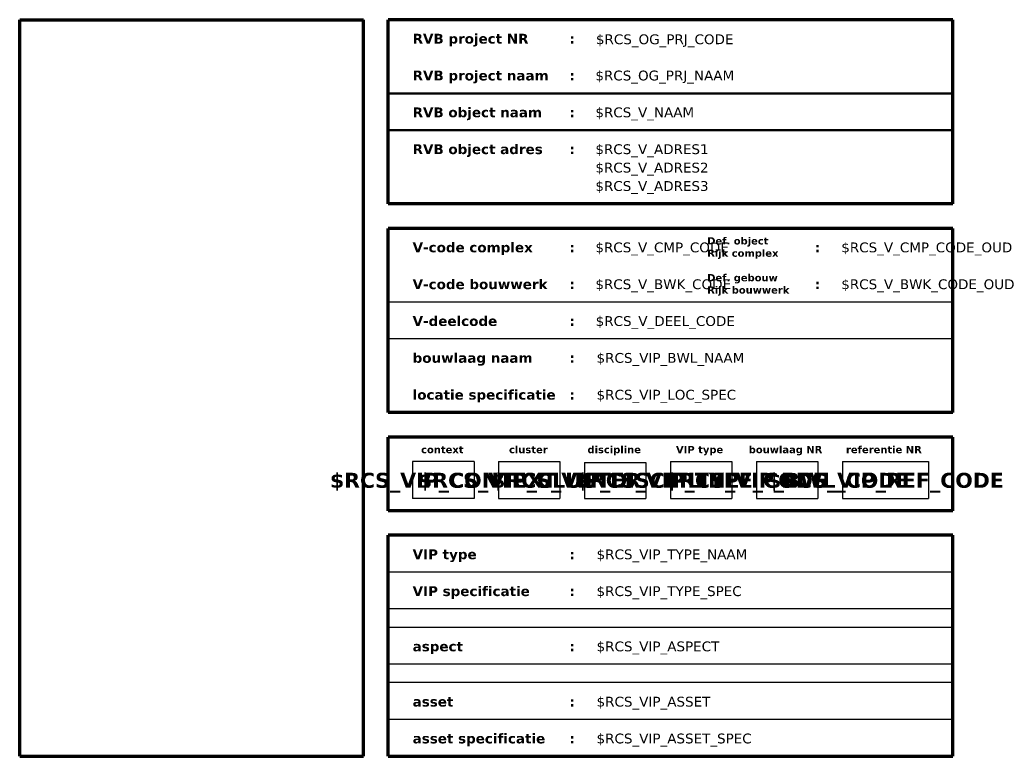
# Model space of a CAD drawing. Header units: millimetres. Extents: x -200 to 7, y -7 to 287.
# Tile 69 of 69: x -200 to 0, y 137 to 287. Entities that reach past the tile are written whole.
import ezdxf
from ezdxf.enums import TextEntityAlignment as Align

# ---------------------------------------------------------------- set-up
doc = ezdxf.new("R2010")
doc.units = ezdxf.units.MM
doc.layers.add('--.--_L_titelblok', color=7, linetype='Continuous')
doc.layers.add('--.--_T_titelblok', color=6, linetype='Continuous')
doc.styles.add('Verdana_3', font='verdana.ttf', dxfattribs={"height": 2})
doc.styles.add('Verdana_B', font='verdanab.ttf', dxfattribs={"height": 1.475})
doc.styles.add('Verdana_B_1', font='verdanab.ttf', dxfattribs={"height": 2})
doc.styles.add('Verdana_B_2', font='verdanab.ttf', dxfattribs={"height": 3.05})

msp = doc.modelspace()

# ---------------------------------------------------------------- linework, layer by layer
at = {"layer": '--.--_L_titelblok', "lineweight": 70}
for p, q in [((-200, 137.5), (-200, 287.5)), ((-200, 287.5), (-130, 287.5)), ((-130, 137.5), (-130, 287.5)), ((-125, 250), (-125, 287.5)), ((-10, 287.5), (-125, 287.5)), ((-10, 250), (-10, 287.5)), ((-10, 250), (-125, 250)), ((-10, 245), (-125, 245)), ((-125, 207.5), (-125, 245)), ((-10, 207.5), (-10, 245)), ((-10, 207.5), (-125, 207.5)), ((-125, 187.5), (-125, 202.5)), ((-10, 202.5), (-125, 202.5)), ((-10, 187.5), (-10, 202.5)), ((-10, 187.5), (-125, 187.5)), ((-125, 137.5), (-125, 182.5)), ((-10, 182.5), (-125, 182.5)), ((-10, 137.5), (-10, 182.5)), ((-200, 137.5), (-130, 137.5)), ((-125, 137.5), (-10, 137.5))]:
    msp.add_line(p, q, dxfattribs=at)
at = {"layer": '--.--_L_titelblok', "lineweight": 50}
for p, q in [((-10, 272.5), (-125, 272.5)), ((-10, 265), (-125, 265))]:
    msp.add_line(p, q, dxfattribs=at)
at = {"layer": '--.--_L_titelblok'}
for p, q in [((-10, 230), (-125, 230)), ((-10, 222.5), (-125, 222.5)), ((-120, 197.5), (-120, 190)), ((-107.5, 197.5), (-120, 197.5)), ((-107.5, 197.5), (-107.5, 190)), ((-102.5, 197.5), (-90, 197.5)), ((-102.5, 197.5), (-102.5, 190)), ((-90, 197.5), (-90, 190)), ((-85, 197.34), (-72.5, 197.34)), ((-85, 197.34), (-85, 190)), ((-72.5, 197.34), (-72.5, 190)), ((-67.5, 197.5), (-55, 197.5)), ((-67.5, 197.5), (-67.5, 190)), ((-55, 197.5), (-55, 190)), ((-50, 197.5), (-37.5, 197.5)), ((-50, 197.5), (-50, 190)), ((-37.5, 197.5), (-37.5, 190)), ((-32.5, 197.5), (-15, 197.5)), ((-32.5, 197.5), (-32.5, 190)), ((-15, 197.5), (-15, 190)), ((-107.5, 190), (-120, 190)), ((-102.5, 190), (-90, 190)), ((-85, 190), (-72.5, 190)), ((-67.5, 190), (-55, 190)), ((-50, 190), (-37.5, 190)), ((-32.5, 190), (-15, 190)), ((-10, 175), (-125, 175)), ((-10, 167.5), (-125, 167.5)), ((-10, 163.75), (-125, 163.75)), ((-10, 156.25), (-125, 156.25)), ((-10, 152.5), (-125, 152.5)), ((-10, 145), (-125, 145))]:
    msp.add_line(p, q, dxfattribs=at)

# ---------------------------------------------------------------- texts
at = {"layer": '--.--_T_titelblok', "color": 7, "attachment_point": 1}
for s, insert, char_height, width, style in [('RVB project NR', (-120, 284.63), 2, 29.8228, 'Verdana_B_1'), ('\\fVerdana|b1|i0|c0|p34|;:', (-88.09, 284.63), 2, 1.3629, 'Verdana_B_1'), ('RVB project naam', (-120, 277.13), 2, 35.0337, 'Verdana_B_1'), ('\\fVerdana|b1|i0|c0|p34|;:', (-88.09, 277.13), 2, 1.3629, 'Verdana_B_1'), ('RVB object naam', (-120, 269.63), 2, 33.3502, 'Verdana_B_1'), ('\\fVerdana|b1|i0|c0|p34|;:', (-88.09, 269.63), 2, 1.3629, 'Verdana_B_1'), ('RVB object adres', (-120, 262.13), 2, 33.3502, 'Verdana_B_1'), ('\\fVerdana|b1|i0|c0|p34|;:', (-88.09, 262.13), 2, 1.3629, 'Verdana_B_1'), ('Def. object', (-60.03, 243.2), 1.475, 15.7932, 'Verdana_B'), ('V-code complex', (-120, 242.13), 2, 31.0253, 'Verdana_B_1'), ('\\fVerdana|b1|i0|c0|p34|;:', (-88.09, 242.13), 2, 1.3629, 'Verdana_B_1'), ('Rijk complex', (-60.03, 240.7), 1.475, 18.519, 'Verdana_B'), ('\\fVerdana|b1|i0|c0|p34|;:', (-38.09, 242.13), 2, 1.3629, 'Verdana_B_1'), ('V-code bouwwerk', (-120, 234.63), 2, 35.0337, 'Verdana_B_1'), ('Def. gebouw', (-60.03, 235.7), 1.475, 18.1181, 'Verdana_B'), ('\\fVerdana|b1|i0|c0|p34|;:', (-88.09, 234.63), 2, 1.3629, 'Verdana_B_1'), ('Rijk bouwwerk', (-60.03, 233.2), 1.475, 21.4852, 'Verdana_B'), ('\\fVerdana|b1|i0|c0|p34|;:', (-38.09, 234.63), 2, 1.3629, 'Verdana_B_1'), ('V-deelcode', (-120, 227.13), 2, 21.7257, 'Verdana_B_1'), ('\\fVerdana|b1|i0|c0|p34|;:', (-88.09, 227.13), 2, 1.3629, 'Verdana_B_1'), ('bouwlaag naam', (-120, 219.63), 2, 30.9451, 'Verdana_B_1'), ('\\fVerdana|b1|i0|c0|p34|;:', (-88.09, 219.63), 2, 1.3629, 'Verdana_B_1'), ('locatie specificatie', (-120, 212.13), 2, 36.3966, 'Verdana_B_1'), ('\\fVerdana|b1|i0|c0|p34|;:', (-88.09, 212.13), 2, 1.3629, 'Verdana_B_1'), ('context', (-118.28, 200.7), 1.475, 10.903, 'Verdana_B'), ('cluster', (-100.38, 200.7), 1.475, 9.9409, 'Verdana_B'), ('discipline', (-84.4, 200.7), 1.475, 13.6287, 'Verdana_B'), ('VIP type', (-66.38, 200.7), 1.475, 12.346, 'Verdana_B'), ('bouwlaag NR', (-51.57, 200.7), 1.475, 18.9198, 'Verdana_B'), ('referentie NR', (-31.77, 200.7), 1.475, 19.4008, 'Verdana_B'), ('VIP type', (-120, 179.63), 2, 16.8354, 'Verdana_B_1'), ('\\fVerdana|b1|i0|c0|p34|;:', (-88.09, 179.63), 2, 1.3629, 'Verdana_B_1'), ('VIP specificatie', (-120, 172.13), 2, 30.384, 'Verdana_B_1'), ('\\fVerdana|b1|i0|c0|p34|;:', (-88.09, 172.13), 2, 1.3629, 'Verdana_B_1'), ('aspect', (-120, 160.88), 2, 12.7468, 'Verdana_B_1'), ('\\fVerdana|b1|i0|c0|p34|;:', (-88.09, 160.88), 2, 1.3629, 'Verdana_B_1'), ('asset', (-120, 149.63), 2, 10.4219, 'Verdana_B_1'), ('\\fVerdana|b1|i0|c0|p34|;:', (-88.09, 149.63), 2, 1.3629, 'Verdana_B_1'), ('asset specificatie', (-120, 142.13), 2, 33.751, 'Verdana_B_1'), ('\\fVerdana|b1|i0|c0|p34|;:', (-88.09, 142.13), 2, 1.3629, 'Verdana_B_1')]:
    msp.add_mtext(s, dxfattribs=dict(at, insert=insert, char_height=char_height, width=width, style=style))
at = {"layer": '--.--_T_titelblok', "style": 'Verdana_3'}
for tag, p in [('$RCS_OG_PRJ_CODE', (-82.68, 282.51)), ('$RCS_OG_PRJ_NAAM', (-82.79, 275.13)), ('$RCS_V_NAAM', (-82.79, 267.63)), ('$RCS_V_ADRES1', (-82.79, 260.13)), ('$RCS_V_ADRES2', (-82.79, 256.38)), ('$RCS_V_ADRES3', (-82.79, 252.63)), ('$RCS_V_CMP_CODE', (-82.79, 240.13)), ('$RCS_V_CMP_CODE_OUD', (-32.73, 240.13)), ('$RCS_V_BWK_CODE', (-82.79, 232.63)), ('$RCS_V_BWK_CODE_OUD', (-32.73, 232.63)), ('$RCS_V_DEEL_CODE', (-82.73, 225.13)), ('$RCS_VIP_BWL_NAAM', (-82.55, 217.63)), ('$RCS_VIP_LOC_SPEC', (-82.55, 210.13)), ('$RCS_VIP_TYPE_NAAM', (-82.55, 177.63)), ('$RCS_VIP_TYPE_SPEC', (-82.55, 170.13)), ('$RCS_VIP_ASPECT', (-82.55, 158.88)), ('$RCS_VIP_ASSET', (-82.55, 147.63)), ('$RCS_VIP_ASSET_SPEC', (-82.55, 140.13))]:
    msp.add_attdef(tag, p, '', height=2, dxfattribs=at)
at = {"layer": '--.--_T_titelblok', "style": 'Verdana_B_2'}
for tag, p in [('$RCS_VIP_CONTEXT', (-113.75, 192.18)), ('$RCS_VIP_CLUSTER', (-96.25, 192.18)), ('$RCS_VIP_DISCIPLINE', (-78.75, 192.18)), ('$RCS_VIP_TYPE_CODE', (-61.25, 192.18)), ('$RCS_VIP_BWL_CODE', (-43.75, 192.18)), ('$RCS_VIP_REF_CODE', (-23.75, 192.18))]:
    msp.add_attdef(tag, text='', height=3.05, dxfattribs=at).set_placement(p, align=Align.CENTER)

doc.saveas('drawing.dxf')
